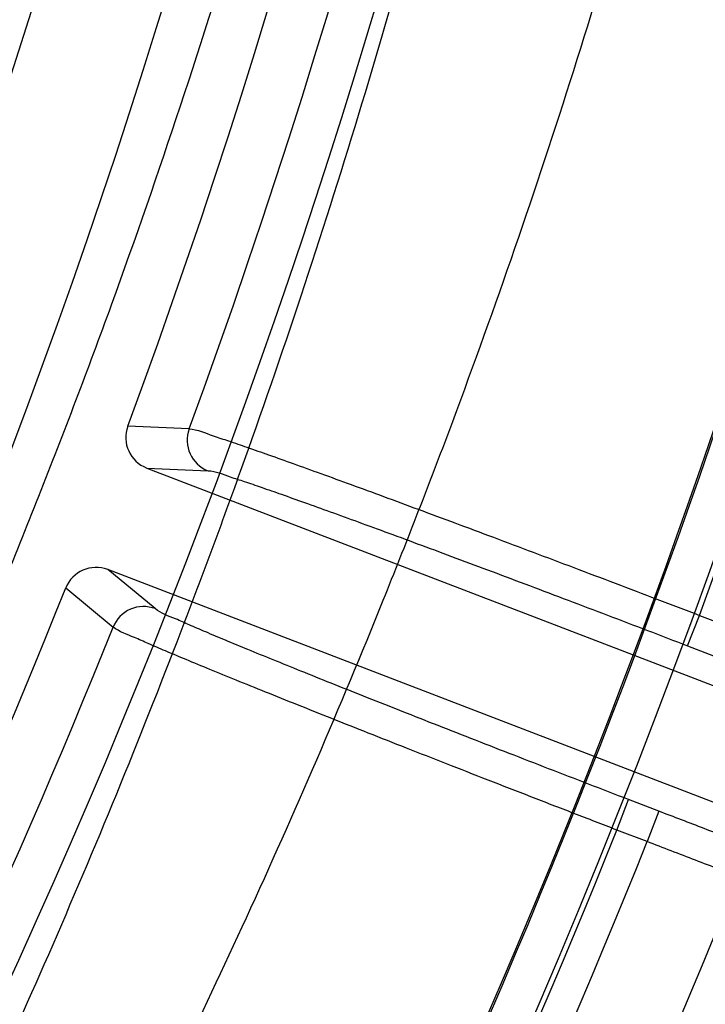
# Model space of a CAD drawing. Header units: millimetres. Extents: x 0 to 297, y 0 to 210.
# Tile 88 of 256: x 147.2031 to 147.2409, y 92.8664 to 92.9207. Entities that reach past the tile are written whole.
import ezdxf

# ---------------------------------------------------------------- set-up
doc = ezdxf.new("R2010")
doc.units = ezdxf.units.MM
doc.header["$LTSCALE"] = 16.335
doc.layers.get('0').update_dxf_attribs({"linetype": 'CONTINUOUS'})
doc.layers.add('01_GLOBAL', color=7, linetype='CONTINUOUS')
doc.layers.add('INTFCLR_144815', color=7, linetype='CONTINUOUS')

msp = doc.modelspace()

# ---------------------------------------------------------------- linework, layer by layer
at = {"color": 7, "linetype": 'Continuous'}
msp.add_circle((147.7028034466, 92.1254639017), 2.28, dxfattribs=at)
at = {"color": 9, "linetype": 'Continuous'}
msp.add_arc((147.7028034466, 92.1254639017), 2.2507792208, 92.9674534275, 177.0325465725, dxfattribs=at)
at = {"layer": '01_GLOBAL', "color": 7, "linetype": 'Continuous'}
msp.add_circle((147.7028034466, 92.1254639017), 2.31, dxfattribs=at)
at = {"layer": 'INTFCLR_144815', "color": 9, "linetype": 'Continuous'}
for p, q in [((147.2124269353, 92.8981068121), (147.2090439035, 92.89825917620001)), ((147.210088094, 92.89595468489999), (147.2134692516, 92.8958067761)), ((147.2105495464, 92.8882006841), (147.2079378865, 92.89035320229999)), ((147.2056198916, 92.88933932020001), (147.2082359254, 92.88718885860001)), ((147.2399237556, 92.8861515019), (147.2405687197, 92.8878316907)), ((147.2405687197, 92.8878316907), (147.2422308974, 92.88719364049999)), ((147.2399237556, 92.8861515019), (147.2415859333, 92.8855134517)), ((147.2360247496, 92.875994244), (147.2366697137, 92.8776744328)), ((147.2383318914, 92.8770363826), (147.2366697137, 92.8776744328)), ((147.2383318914, 92.8770363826), (147.2376869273, 92.87535619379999)), ((147.2376869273, 92.87535619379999), (147.2360247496, 92.875994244))]:
    msp.add_line(p, q, dxfattribs=at)
at = {"layer": 'INTFCLR_144815', "color": 6, "linetype": 'Continuous'}
for p, q in [((147.2100880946, 92.89595468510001), (147.2703542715, 92.87282066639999)), ((147.268204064, 92.8672191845), (147.2079378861, 92.89035320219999))]:
    msp.add_line(p, q, dxfattribs=at)
msp.add_circle((146.8326356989, 93.03763164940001), 0.3828680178, dxfattribs=at)
for centre, radius, start, end in [((146.8326356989, 93.03763164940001), 0.5278075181, 313.9937911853, 154.5150993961), ((146.8326356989, 93.03763164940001), 0.49294334, 282.2440355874, 71.2863570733), ((146.8326356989, 93.03763164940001), 0.3889523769, 308.490992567, 51.50900743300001), ((146.8326356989, 93.03763164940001), 0.4069633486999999, 316.9838592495, 43.0161407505), ((146.8326356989, 93.03763164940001), 0.3840109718, 313.9992414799, 46.00075850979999), ((146.8326356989, 93.03763164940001), 0.4013823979, 339.6819480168, 23.3180519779), ((146.8326356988, 93.03763164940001), 0.4319145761, 329.9999999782, 359.9999999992), ((146.8326356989, 93.03763164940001), 0.4320000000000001, 329.9999999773, 360), ((146.8326356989, 93.03763164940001), 0.45, 330.0000000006, 360), ((146.8326356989, 93.03763164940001), 0.4503100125, 330.0000000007, 360), ((147.2107322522, 92.89763543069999), 0.0017999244, 159.7232952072, 249.0303185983), ((147.2141175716, 92.89748672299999), 0.0018007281, 159.8580492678, 248.8975532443), ((147.2072919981, 92.88867304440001), 0.0017999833, 68.9721907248, 158.274462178), ((146.8326356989, 93.03763164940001), 0.4013823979, 324.681947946, 338.3180519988)]:
    msp.add_arc(centre, radius, start, end, dxfattribs=at)
at = {"layer": 'INTFCLR_144815', "color": 9, "linetype": 'Continuous'}
for centre, radius, start, end in [((146.8326356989, 93.03763164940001), 0.4896672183, 292.4997540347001, 54.0964566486), ((146.8326378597, 93.037632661), 0.4417306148, 292.4997540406, 54.09645665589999), ((146.8326511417, 93.03763533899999), 0.434262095, 311.2505121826, 48.7494878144), ((146.8326356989, 93.03763164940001), 0.3958087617, 314.0862202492, 45.9137797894), ((146.8326356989, 93.03763164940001), 0.3863437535, 313.8592910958, 46.1407088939), ((146.8326356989, 93.03763164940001), 0.3838160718, 314.0319604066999, 45.9680396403), ((146.8326356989, 93.03763164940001), 0.4363482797, 339.8324937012, 23.1675062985), ((146.8326356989, 93.03763164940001), 0.4345680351, 339.8359043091, 23.1640956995), ((146.8326356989, 93.03763164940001), 0.404609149, 339.8280604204, 23.1719395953), ((146.8326356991, 93.0376316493), 0.4046091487, 324.8280604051, 338.1719396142), ((146.8326356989, 93.03763164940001), 0.434568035, 324.835904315, 338.1640956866), ((146.832635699, 93.03763164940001), 0.4363482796, 324.8324936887, 338.1675063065)]:
    msp.add_arc(centre, radius, start, end, dxfattribs=at)
for points, knots in [([(147.1598645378, 93.2943400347), (147.1611410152, 93.2926670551), (147.1628746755, 93.2904003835), (147.1650763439, 93.2874933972), (147.167026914, 93.2849022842), (147.17080332, 93.2798273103), (147.1765933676, 93.271801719), (147.1839597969, 93.261021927), (147.1903352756, 93.25104831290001), (147.1948927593, 93.2434952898), (147.1975834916, 93.2388927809), (147.2017594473, 93.231590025), (147.2079733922, 93.22006251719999), (147.2158788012, 93.20378451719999), (147.2214384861, 93.19087940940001), (147.2250066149, 93.1818723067), (147.2273966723, 93.1756158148), (147.2314537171, 93.1643685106), (147.2367312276, 93.14777304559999), (147.2421354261, 93.1270691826), (147.2454005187, 93.1110247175), (147.2472384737, 93.1000406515), (147.2483828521, 93.0925449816), (147.24961836, 93.0830876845), (147.250582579, 93.073564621), (147.251189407, 93.06590088), (147.2519300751, 93.0544134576), (147.2524114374, 93.0372005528), (147.2517200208, 93.0142990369), (147.2502101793, 92.9972088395), (147.2487951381, 92.9858780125), (147.247751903, 92.978402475), (147.2456889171, 92.9656215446), (147.242052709, 92.9478498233), (147.2366635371, 92.92726190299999), (147.2313969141, 92.9107278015), (147.2276268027, 92.9002884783), (147.2258400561, 92.89557279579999), (147.22464717, 92.8924822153), (147.2213914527, 92.8842718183), (147.2158407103, 92.87139713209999), (147.2079514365, 92.8551592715), (147.2011142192, 92.8424773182), (147.1962528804, 92.8340691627), (147.1935219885, 92.82949625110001), (147.1896285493, 92.8231093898), (147.1839591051, 92.8142400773), (147.1765861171, 92.8034511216), (147.170791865, 92.7954203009), (147.1670140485, 92.79034381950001), (147.1650650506, 92.787754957), (147.1628679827, 92.78485415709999), (147.1611384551, 92.7825929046), (147.1598646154, 92.7809233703)], [0, 0, 0, 0, 0.0113523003, 0.0153945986, 0.0196724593, 0.0288485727, 0.04952051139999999, 0.0730548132, 0.0992747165, 0.1133659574, 0.1206417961, 0.1280352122, 0.1587481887, 0.1912667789, 0.2256293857, 0.2345212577, 0.2435306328, 0.2617592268, 0.2990180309, 0.3374305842, 0.3771409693, 0.3872950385, 0.3975091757, 0.4180450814, 0.4387403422, 0.4491382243, 0.4595166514, 0.5008391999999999, 0.5419727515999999, 0.5830556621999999, 0.5933356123, 0.6035730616, 0.6237732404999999, 0.6631691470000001, 0.7013781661, 0.7385292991, 0.7567366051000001, 0.761249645, 0.7657337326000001, 0.7746080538, 0.8088969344, 0.8413373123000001, 0.8719692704, 0.886598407, 0.893729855, 0.9007025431, 0.926950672, 0.9505051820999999, 0.9711896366, 0.9803691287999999, 0.9846421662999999, 0.9886711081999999, 1, 1, 1, 1]), ([(147.1575360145, 92.78679719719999), (147.1582732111, 92.7878317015), (147.1612260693, 92.7920007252), (147.1666053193, 92.7998128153), (147.1737615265, 92.8107816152), (147.1792616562, 92.8197921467), (147.1830387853, 92.82627949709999), (147.1856897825, 92.8309270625), (147.1904106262, 92.839475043), (147.1970490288, 92.8523643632), (147.2047063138, 92.8688596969), (147.2100907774, 92.88192942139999), (147.2132489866, 92.8902629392), (147.2144067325, 92.8934013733), (147.2161414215, 92.8981915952), (147.2198027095, 92.9087987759), (147.2249153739, 92.9255924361), (147.2301452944, 92.9464950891), (147.2336731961, 92.9645329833), (147.2356748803, 92.9775045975), (147.2366873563, 92.98509316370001), (147.2380610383, 92.9965983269), (147.2395396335, 93.0141048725), (147.2399817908, 93.02973415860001), (147.2399818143, 93.0376316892)], [0, 0, 0, 0, 0.0141977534, 0.0570997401, 0.1060018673, 0.1605593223, 0.1750635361, 0.1899029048, 0.2203592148, 0.2841982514, 0.3519009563, 0.42356155, 0.4421237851, 0.4515054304, 0.4609492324, 0.4990648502, 0.5769114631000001, 0.6570654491, 0.7397891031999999, 0.7822307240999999, 0.8037455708, 0.8253529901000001, 0.9117316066, 1, 1, 1, 1]), ([(147.2191648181, 93.0228606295), (147.2188805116, 93.0150087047), (147.2178133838, 92.9986337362), (147.2152335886, 92.978153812), (147.2128657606, 92.96453239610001), (147.2116608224, 92.9583151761), (147.2108314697, 92.9542055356), (147.2084758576, 92.9431865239), (147.2040499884, 92.9257022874), (147.1981053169, 92.90687787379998), (147.1935139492, 92.89421200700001), (147.190812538, 92.8872079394), (147.1867868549, 92.8771700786), (147.1818279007, 92.8658652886), (147.1765385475, 92.8549242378), (147.17352555, 92.84896145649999), (147.1691588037, 92.8405581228), (147.1626450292, 92.8288052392), (147.1539154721, 92.81440725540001), (147.1468515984, 92.8035736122), (147.1424364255, 92.79707773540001), (147.1405352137, 92.7943173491), (147.1393442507, 92.7925962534), (147.1364348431, 92.7884183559), (147.1322880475, 92.78254995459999), (147.1284542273, 92.77709820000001), (147.1265090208, 92.7741076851), (147.1256594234, 92.772749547), (147.124932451, 92.77142613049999), (147.1244422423, 92.7703852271), (147.1243943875, 92.76972037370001), (147.1245296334, 92.7696023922)], [0, 0, 0, 0, 0.0858001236, 0.1790833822, 0.2252548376, 0.2367557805, 0.2482389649, 0.2710367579, 0.3598009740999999, 0.445061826, 0.4864888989, 0.5069045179, 0.5270361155, 0.6045890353, 0.6416374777, 0.6597341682, 0.6775421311, 0.7450519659, 0.8064210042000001, 0.8613741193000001, 0.8862623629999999, 0.8921897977, 0.8979757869, 0.909117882, 0.9477859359, 0.9764348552, 0.98192108, 0.9867019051, 0.9940016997, 0.9980401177, 1, 1, 1, 1]), ([(147.1335745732, 92.7734845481), (147.133439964, 92.7735944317), (147.1334942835, 92.7742573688), (147.1340127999, 92.7752640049), (147.1347661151, 92.77656471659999), (147.1356475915, 92.7778948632), (147.1376656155, 92.78083353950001), (147.1416316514, 92.7861890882), (147.1459165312, 92.7919585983), (147.1489232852, 92.7960690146), (147.150153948, 92.7977624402), (147.1521180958, 92.8004781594), (147.1566774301, 92.8068679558), (147.1639708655, 92.817528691), (147.172985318, 92.83170568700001), (147.179715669, 92.8432894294), (147.1842275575, 92.8515739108), (147.1873383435, 92.8574483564), (147.192797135, 92.86822388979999), (147.1979195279, 92.8793688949), (147.2020790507, 92.8892699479), (147.2048681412, 92.8961736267), (147.2096069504, 92.90865439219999), (147.2157447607, 92.9272108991), (147.2203183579, 92.9444633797), (147.2227521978, 92.9553368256), (147.2236087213, 92.9593905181), (147.2248528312, 92.9655216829), (147.2272973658, 92.9789527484), (147.229720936, 92.9973280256), (147.2308004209, 93.0116357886), (147.2311091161, 93.0175382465)], [0, 0, 0, 0, 0.0019511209, 0.0060578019, 0.0135221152, 0.0184240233, 0.0240553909, 0.0535050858, 0.0932797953, 0.1047395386, 0.110689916, 0.1167852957, 0.1423727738, 0.1988288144, 0.2618001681, 0.3309746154, 0.3492045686, 0.3677228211, 0.4056116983, 0.4848284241, 0.5053718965, 0.5261970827, 0.5684309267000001, 0.6552565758, 0.7455309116, 0.7687000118, 0.7803679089, 0.7920523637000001, 0.8389465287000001, 0.9336333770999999, 1, 1, 1, 1]), ([(147.2134692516, 92.8958067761), (147.2138926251, 92.89578828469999), (147.2145476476, 92.8954986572), (147.2155244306, 92.89520042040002), (147.2164643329, 92.89487187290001), (147.2175707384, 92.8944876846), (147.2188346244, 92.8940379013), (147.2202474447, 92.893529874), (147.2217991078, 92.8929658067), (147.2234785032, 92.892350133), (147.2252736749, 92.89168711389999), (147.2271718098, 92.8909814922), (147.2291595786, 92.8902382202), (147.2312228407, 92.88946257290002), (147.2333464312, 92.8886602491), (147.2355140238, 92.88783743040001), (147.2377116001, 92.88699943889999), (147.239184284, 92.8864353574), (147.2399237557, 92.8861515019)], [0, 0, 0, 0, 0.045134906, 0.0739372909, 0.1093083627, 0.1510065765, 0.1987374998, 0.2521694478, 0.3109194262, 0.3745779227, 0.4426768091, 0.5147396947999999, 0.5902580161, 0.6687028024, 0.749504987, 0.8320378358, 0.9156384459, 1, 1, 1, 1]), ([(147.2366697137, 92.8776744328), (147.2359295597, 92.87795855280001), (147.2344565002, 92.8785252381), (147.2322612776, 92.8793734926), (147.2300989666, 92.8802127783), (147.2279832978, 92.8810377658), (147.2259303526, 92.88184219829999), (147.2239554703, 92.882620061), (147.2220728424, 92.8833657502), (147.2202954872, 92.8840741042), (147.218635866, 92.884740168), (147.2171057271, 92.8853591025), (147.2157163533, 92.8859267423), (147.2144766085, 92.88643801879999), (147.2133976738, 92.8868927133), (147.2124797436, 92.8872773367), (147.2115553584, 92.8877088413), (147.2108759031, 92.8879316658), (147.2105495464, 92.8882006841)], [0, 0, 0, 0, 0.0844394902, 0.1680988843, 0.2506526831, 0.3314784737, 0.409956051, 0.485490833, 0.5575433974, 0.625623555, 0.6892699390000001, 0.7480078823, 0.8014179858, 0.8491267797, 0.8908156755, 0.9261778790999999, 0.9549540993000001, 1, 1, 1, 1]), ([(147.2647982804, 92.8673765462), (147.2645354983, 92.8673887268), (147.2640418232, 92.8675796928), (147.2632274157, 92.8678212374), (147.2618220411, 92.8683042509), (147.260139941, 92.8688911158), (147.2584936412, 92.869483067), (147.2573910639, 92.8698822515), (147.2554968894, 92.8705719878), (147.2535310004, 92.871296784), (147.2514939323, 92.87205404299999), (147.2500068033, 92.8726087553), (147.2472818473, 92.87363011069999), (147.2445141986, 92.8746765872), (147.2420900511, 92.87559894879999), (147.2404221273, 92.87623520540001), (147.2391688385, 92.87671510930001), (147.2383318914, 92.8770363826)], [0, 0, 0, 0, 0.0280049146, 0.0550778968, 0.0908959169, 0.1859461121, 0.2448788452, 0.2771094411, 0.3107821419, 0.4594773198, 0.5001614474, 0.5421405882, 0.6284469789, 0.80995814, 0.8571323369, 0.9045625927, 1, 1, 1, 1]), ([(147.2658231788, 92.8650310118), (147.2655441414, 92.86504868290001), (147.265020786, 92.86525224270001), (147.264155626, 92.86551342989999), (147.2626625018, 92.866031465), (147.2608744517, 92.8666597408), (147.2591245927, 92.8672931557), (147.2579525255, 92.86772005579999), (147.2559388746, 92.8684574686), (147.2538488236, 92.8692318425), (147.2516829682, 92.87004048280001), (147.2501017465, 92.8706326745), (147.2472042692, 92.8717227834), (147.2442613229, 92.8728394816), (147.2416834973, 92.8738233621), (147.2399097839, 92.87450191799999), (147.2385769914, 92.87501367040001), (147.2376869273, 92.87535619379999)], [0, 0, 0, 0, 0.0279810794, 0.0550441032, 0.090861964, 0.1859105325, 0.2448424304, 0.277073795, 0.3107485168, 0.4594481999, 0.5001336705, 0.5421146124, 0.6284252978, 0.8099466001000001, 0.857124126, 0.9045572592, 1, 1, 1, 1])]:
    msp.add_open_spline(points, degree=3, knots=knots, dxfattribs=at)
at = {"layer": 'INTFCLR_144815', "color": 6, "linetype": 'Continuous'}
for points, knots in [([(147.2199719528, 93.03763164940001), (147.2199719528, 93.0336872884), (147.2198447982, 93.0257895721), (147.2192718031, 93.01394442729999), (147.2183143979, 93.002098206), (147.2169704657, 92.9902595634), (147.2152370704, 92.97843403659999), (147.2131110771, 92.9666295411), (147.2105896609, 92.95485732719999), (147.2076711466, 92.9431330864), (147.2043559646, 92.93147785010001), (147.2006478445, 92.9199186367), (147.1965553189, 92.9084896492), (147.1920936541, 92.89723326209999), (147.1872869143, 92.88620088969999), (147.182170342, 92.8754533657), (147.176792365, 92.865060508), (147.1712162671, 92.85509972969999), (147.1655201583, 92.84565251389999), (147.1597950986, 92.8367995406), (147.1541405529, 92.8286139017), (147.1486573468, 92.8211541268), (147.1434400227, 92.8144587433), (147.1385691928, 92.8085430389), (147.1341071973, 92.8034007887), (147.1300962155, 92.7990058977), (147.1265604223, 92.79532455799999), (147.1235085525, 92.79230266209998), (147.1209407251, 92.78992407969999), (147.1188462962, 92.7880678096), (147.1170262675, 92.78674872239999), (147.1158306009, 92.7857291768), (147.115116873, 92.78574163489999)], [0, 0, 0, 0, 0.0421285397, 0.08434683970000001, 0.1266414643, 0.1690446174, 0.2115817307, 0.2542734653, 0.2971305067, 0.3401457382, 0.3832945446, 0.4265305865, 0.4697791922, 0.5129300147, 0.5558322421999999, 0.5982870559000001, 0.6400420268, 0.6807938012, 0.7201892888, 0.7578469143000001, 0.7933806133, 0.8264335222, 0.8567170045, 0.8840287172, 0.9082689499, 0.9294277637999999, 0.9475672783, 0.9627965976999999, 0.9752495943, 0.9850650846, 0.9923757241, 1, 1, 1, 1]), ([(147.2124269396, 92.89810682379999), (147.2128872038, 92.8980782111), (147.2135985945, 92.8977640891), (147.2146593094, 92.89743642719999), (147.2156745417, 92.89707972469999), (147.2168644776, 92.89666455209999), (147.2182218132, 92.89618013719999), (147.2197384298, 92.8956338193), (147.2213994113, 92.89502938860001), (147.2231914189, 92.8943719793), (147.2251024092, 92.8936661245), (147.2271226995, 92.89291548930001), (147.2292354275, 92.8921262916), (147.2314191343, 92.8913063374), (147.2336563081, 92.8904622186), (147.2359308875, 92.8896003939), (147.2382401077, 92.8887219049), (147.2397883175, 92.88813046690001), (147.2405687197, 92.8878316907)], [0, 0, 0, 0, 0.0461699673, 0.0757029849, 0.1116350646, 0.1537478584, 0.2019338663, 0.2559061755, 0.315145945, 0.378895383, 0.447011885, 0.5191055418, 0.5946741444, 0.6728108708, 0.7526394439, 0.8340702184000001, 0.9163368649, 1, 1, 1, 1]), ([(147.2105495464, 92.8882006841), (147.21012502, 92.8883632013), (147.2091064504, 92.88834970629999), (147.2084054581, 92.8876110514), (147.2082359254, 92.88718885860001)], [0, 0, 0, 0, 0.4997862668, 1, 1, 1, 1]), ([(147.2360247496, 92.875994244), (147.2352318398, 92.87629939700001), (147.2336462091, 92.87691105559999), (147.2312771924, 92.8778287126), (147.2289334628, 92.87874032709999), (147.2266481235, 92.87963301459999), (147.224445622, 92.88049758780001), (147.222340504, 92.8813281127), (147.220337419, 92.8821225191), (147.2184468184, 92.88287662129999), (147.2166885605, 92.88358261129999), (147.2150751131, 92.8842354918), (147.2136153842, 92.88483178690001), (147.2123137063, 92.8853681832), (147.2111841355, 92.885843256), (147.2102294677, 92.8862428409), (147.2092733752, 92.88668613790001), (147.2085773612, 92.88691808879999), (147.2082359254, 92.88718885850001)], [0, 0, 0, 0, 0.0850608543, 0.1701526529, 0.2543545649, 0.3368363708, 0.4157931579, 0.4912461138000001, 0.5634069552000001, 0.6315344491, 0.695031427, 0.7531017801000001, 0.8057921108, 0.852905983, 0.8940370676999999, 0.9285293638, 0.9563714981, 1, 1, 1, 1])]:
    msp.add_open_spline(points, degree=3, knots=knots, dxfattribs=at)

doc.saveas('drawing.dxf')
